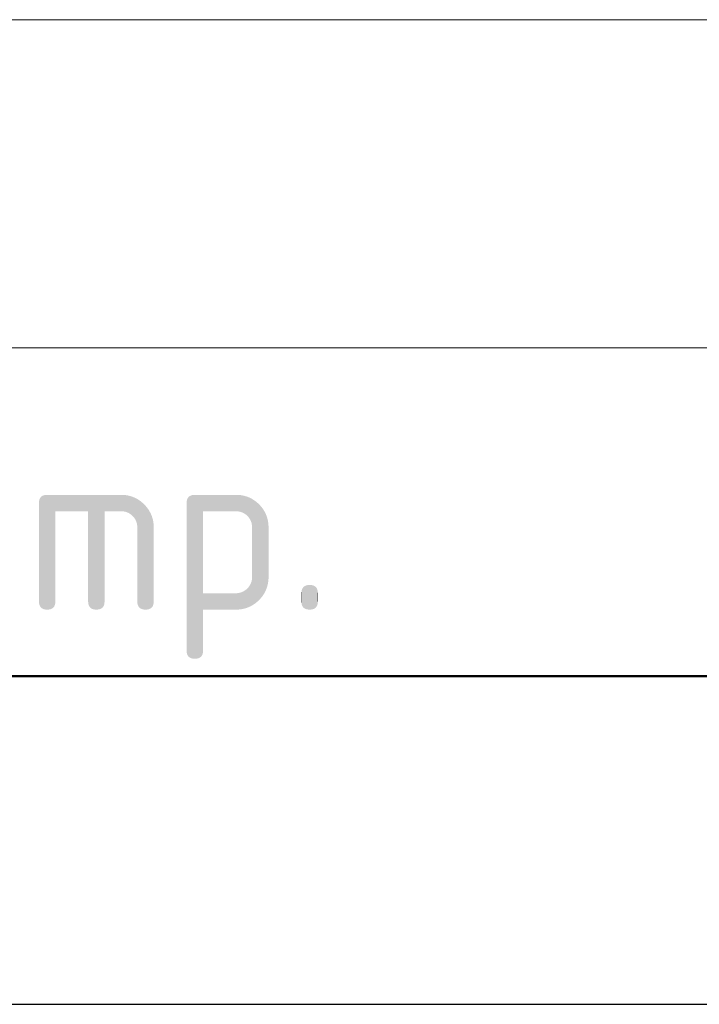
# Model space of a CAD drawing. Header units: millimetres. Extents: x 0 to 21000, y 0 to 14850.
# Tile 14 of 56: x 11935 to 12452, y 0 to 750. Entities that reach past the tile are written whole.
import ezdxf

# ---------------------------------------------------------------- set-up
doc = ezdxf.new("R2010")
doc.units = ezdxf.units.MM
doc.layers.add('Standard', color=7, linetype='Continuous', lineweight=25)

msp = doc.modelspace()

# ---------------------------------------------------------------- linework, layer by layer
at = {"layer": 'Standard', "color": 7, "linetype": 'Continuous', "lineweight": 13, "transparency": 33554687}
for p, q in [((11500, 750), (14750, 750)), ((11500, 500), (14750, 500))]:
    msp.add_line(p, q, dxfattribs=at)
at = {"layer": 'Standard', "color": 7, "linetype": 'Continuous', "lineweight": 50, "transparency": 33554687}
msp.add_line((20750, 250), (1000, 250), dxfattribs=at)
at = {"layer": 'Standard', "color": 7, "linetype": 'Continuous', "lineweight": 25, "transparency": 33554687}
for p, q in [((11500, 250), (20750, 250)), ((11500, 250), (20750, 250)), ((11500, 250), (20750, 250)), ((0, 0), (21000, 0))]:
    msp.add_line(p, q, dxfattribs=at)
for points in [[(11949.34, 305.42), (11949.24, 381.83), (11949.34, 383.29)], [(11949.63, 304.18), (11949.34, 383.29), (11949.63, 384.56)], [(11949.34, 305.42), (11949.34, 383.29), (11949.63, 304.18)], [(11950.12, 303.1), (11949.63, 384.57), (11950.12, 385.63)], [(11949.63, 304.16), (11949.63, 384.56), (11949.63, 384.57)], [(11949.63, 304.16), (11949.63, 384.57), (11950.12, 303.1)], [(11949.63, 304.18), (11949.63, 384.56), (11949.63, 304.16)], [(11950.8, 302.21), (11950.12, 385.64), (11950.8, 386.51)], [(11950.12, 303.08), (11950.12, 385.63), (11950.12, 385.64)], [(11950.12, 303.08), (11950.12, 385.64), (11950.8, 302.21)], [(11950.12, 303.1), (11950.12, 385.63), (11950.12, 303.08)], [(11950.81, 302.2), (11950.8, 386.51), (11950.81, 386.52)], [(11950.8, 302.21), (11950.8, 386.51), (11950.81, 302.2)], [(11951.68, 301.53), (11950.81, 386.52), (11951.68, 387.2)], [(11950.81, 302.2), (11950.81, 386.52), (11951.68, 301.53)], [(11952.76, 301.04), (11951.68, 387.2), (11952.76, 387.68)], [(11951.68, 301.53), (11951.68, 387.2), (11951.68, 301.52)], [(11951.68, 301.52), (11951.68, 387.2), (11951.68, 387.2)], [(11951.68, 301.52), (11951.68, 387.2), (11952.76, 301.04)], [(11954.02, 300.75), (11952.76, 387.68), (11954.02, 387.97)], [(11952.76, 301.04), (11952.76, 387.68), (11952.76, 301.03)], [(11952.76, 301.03), (11952.76, 387.68), (11952.76, 387.68)], [(11952.76, 301.03), (11952.76, 387.68), (11954.02, 300.75)], [(11954.02, 300.75), (11954.02, 387.97), (11954.03, 300.74)], [(11954.03, 300.74), (11954.02, 387.97), (11954.03, 387.97)], [(11955.48, 300.65), (11954.03, 387.97), (11955.48, 388.07)], [(11954.03, 300.74), (11954.03, 387.97), (11955.48, 300.65)], [(11955.48, 300.65), (11955.48, 388.07), (11955.5, 300.64)], [(11955.5, 300.64), (11955.48, 388.07), (11955.5, 388.07)], [(11955.5, 300.64), (11955.5, 388.07), (11956.97, 300.74)], [(11956.97, 300.74), (11955.5, 388.07), (11956.97, 388.07)], [(11956.97, 300.74), (11956.97, 388.07), (11958.24, 301.03)], [(11958.24, 301.03), (11956.97, 388.07), (11958.24, 388.07)], [(11958.24, 301.03), (11958.24, 388.07), (11959.32, 301.52)], [(11959.32, 301.52), (11958.24, 388.07), (11959.32, 388.07)], [(11959.32, 301.52), (11959.32, 388.07), (11960.2, 302.2)], [(11960.2, 302.2), (11959.32, 388.07), (11960.2, 388.07)], [(11960.2, 302.2), (11960.2, 388.07), (11960.88, 303.08)], [(11960.88, 303.08), (11960.2, 388.07), (11960.88, 388.07)], [(11960.88, 303.08), (11960.88, 388.07), (11961.37, 304.15)], [(11961.37, 304.15), (11960.88, 388.07), (11961.37, 388.07)], [(11961.37, 304.15), (11961.37, 388.07), (11961.66, 305.42)], [(11961.66, 305.42), (11961.37, 388.07), (11961.66, 388.07)], [(11961.66, 305.42), (11961.66, 388.07), (11961.76, 306.88)], [(11961.76, 375.55), (11961.66, 388.07), (11961.76, 388.07)], [(11961.76, 306.88), (11961.66, 388.07), (11961.76, 375.55)], [(11961.76, 375.55), (11961.76, 388.07), (11986.69, 375.55)], [(11986.69, 375.55), (11961.76, 388.07), (11986.69, 388.07)], [(11986.69, 375.55), (11986.69, 388.07), (11986.79, 305.42)], [(11986.79, 305.42), (11986.69, 388.07), (11986.79, 388.07)], [(11986.79, 305.42), (11986.79, 388.07), (11987.08, 304.15)], [(11987.08, 304.15), (11986.79, 388.07), (11987.08, 388.07)], [(11987.08, 304.15), (11987.08, 388.07), (11987.58, 303.08)], [(11987.58, 303.08), (11987.08, 388.07), (11987.58, 388.07)], [(11987.58, 303.08), (11987.58, 388.07), (11988.26, 302.2)], [(11988.26, 302.2), (11987.58, 388.07), (11988.26, 388.07)], [(11988.26, 302.2), (11988.26, 388.07), (11989.14, 301.52)], [(11989.14, 301.52), (11988.26, 388.07), (11989.14, 388.07)], [(11989.14, 301.52), (11989.14, 388.07), (11990.21, 301.03)], [(11990.21, 301.03), (11989.14, 388.07), (11990.21, 388.07)], [(11990.21, 301.03), (11990.21, 388.07), (11991.49, 300.74)], [(11991.49, 300.74), (11990.21, 388.07), (11991.49, 388.07)], [(11991.49, 300.74), (11991.49, 388.07), (11992.95, 300.64)], [(11992.95, 300.64), (11991.49, 388.07), (11992.95, 388.07)], [(11992.95, 300.64), (11992.95, 388.07), (11994.42, 300.74)], [(11994.42, 300.74), (11992.95, 388.07), (11994.42, 388.07)], [(11994.42, 300.74), (11994.42, 388.07), (11995.69, 301.03)], [(11995.69, 301.03), (11994.42, 388.07), (11995.69, 388.07)], [(11995.69, 301.03), (11995.69, 388.07), (11996.77, 301.52)], [(11996.77, 301.52), (11995.69, 388.07), (11996.77, 388.07)], [(11996.77, 301.52), (11996.77, 388.07), (11997.65, 302.2)], [(11997.65, 302.2), (11996.77, 388.07), (11997.65, 388.07)], [(11997.65, 302.2), (11997.65, 388.07), (11998.34, 303.08)], [(11998.34, 303.08), (11997.65, 388.07), (11998.34, 388.07)], [(11998.34, 303.08), (11998.34, 388.07), (11998.83, 304.15)], [(11998.83, 304.15), (11998.34, 388.07), (11998.83, 388.07)], [(11998.83, 304.15), (11998.83, 388.07), (11999.12, 305.42)], [(11999.12, 305.42), (11998.83, 388.07), (11999.12, 388.07)], [(11999.12, 305.42), (11999.12, 388.07), (11999.22, 306.88)], [(11999.22, 375.55), (11999.12, 388.07), (11999.22, 388.07)], [(11999.22, 306.88), (11999.12, 388.07), (11999.22, 375.55)], [(11999.22, 375.55), (11999.22, 388.07), (12011.68, 375.55)], [(12011.68, 375.55), (11999.22, 388.07), (12011.68, 388.07)], [(12011.68, 375.55), (12011.68, 388.07), (12011.69, 375.55)], [(12011.69, 375.55), (12011.68, 388.07), (12011.69, 388.07)], [(12011.69, 375.55), (12011.69, 388.07), (12012.99, 375.55)], [(12012.99, 375.55), (12011.69, 388.07), (12012.99, 388.07)], [(12012.99, 375.55), (12012.99, 388.07), (12013, 375.55)], [(12013, 375.55), (12012.99, 388.07), (12013, 388.07)], [(12013, 375.55), (12013, 388.07), (12014.22, 375.33)], [(12014.22, 375.33), (12013, 388.07), (12014.22, 387.96)], [(12014.22, 375.33), (12014.22, 387.96), (12014.24, 375.32)], [(12014.24, 375.32), (12014.22, 387.96), (12014.24, 387.96)], [(12014.24, 375.32), (12014.24, 387.96), (12015.44, 375.1)], [(12015.44, 375.1), (12014.24, 387.96), (12015.44, 387.85)], [(12015.44, 375.1), (12015.44, 387.85), (12015.49, 375.08)], [(12015.49, 375.08), (12015.44, 387.85), (12015.49, 387.84)], [(12015.49, 375.08), (12015.49, 387.84), (12016.54, 374.65)], [(12016.54, 374.65), (12015.49, 387.84), (12016.54, 387.65)], [(12016.54, 374.65), (12016.54, 387.65), (12016.7, 374.59)], [(12016.7, 374.59), (12016.54, 387.65), (12016.7, 387.62)], [(12016.7, 374.59), (12016.7, 387.62), (12017.65, 374.2)], [(12017.65, 374.2), (12016.7, 387.62), (12017.65, 387.44)], [(12017.65, 374.2), (12017.65, 387.44), (12017.9, 374.04)], [(12017.9, 374.04), (12017.65, 387.44), (12017.9, 387.39)], [(12017.9, 374.04), (12017.9, 387.39), (12018.66, 373.53)], [(12018.66, 373.53), (12017.9, 387.39), (12018.66, 387.17)], [(12018.66, 373.53), (12018.66, 387.17), (12019.06, 373.26)], [(12019.06, 373.26), (12018.66, 387.17), (12019.06, 387.05)], [(12019.06, 373.26), (12019.06, 387.05), (12019.66, 372.85)], [(12019.66, 372.85), (12019.06, 387.05), (12019.66, 386.87)], [(12019.66, 372.85), (12019.66, 386.87), (12020.21, 372.3)], [(12020.21, 372.3), (12019.66, 386.87), (12020.21, 386.71)], [(12020.21, 372.3), (12020.21, 386.71), (12020.56, 371.95)], [(12020.56, 371.95), (12020.21, 386.71), (12020.56, 386.57)], [(12020.56, 371.95), (12020.56, 386.57), (12021.32, 371.2)], [(12021.32, 371.2), (12020.56, 386.57), (12021.32, 386.25)], [(12021.32, 371.2), (12021.32, 386.25), (12021.45, 371.06)], [(12021.45, 371.06), (12021.32, 386.25), (12021.45, 386.2)], [(12021.45, 371.06), (12021.45, 386.2), (12022.13, 370.06)], [(12022.13, 370.06), (12021.45, 386.2), (12022.13, 385.92)], [(12022.13, 370.06), (12022.13, 385.92), (12022.42, 369.61)], [(12022.42, 369.61), (12022.13, 385.92), (12022.42, 385.8)], [(12022.42, 369.61), (12022.42, 385.8), (12022.8, 369.05)], [(12022.8, 369.05), (12022.42, 385.8), (12022.8, 385.59)], [(12022.8, 369.05), (12022.8, 385.59), (12023.25, 367.94)], [(12023.25, 367.94), (12022.8, 385.59), (12023.25, 385.35)], [(12023.25, 367.94), (12023.25, 385.35), (12023.48, 367.36)], [(12023.48, 367.36), (12023.25, 385.35), (12023.48, 385.23)], [(12023.48, 367.36), (12023.48, 385.23), (12023.7, 366.83)], [(12023.7, 366.83), (12023.48, 385.23), (12023.7, 385.11)], [(12023.7, 366.83), (12023.7, 385.11), (12023.92, 365.61)], [(12023.92, 365.61), (12023.7, 385.11), (12023.92, 384.99)], [(12023.92, 365.61), (12023.92, 384.99), (12024.15, 364.39)], [(12024.15, 364.39), (12023.92, 384.99), (12024.15, 384.87)], [(12024.15, 364.39), (12024.15, 384.87), (12024.24, 305.42)], [(12024.24, 305.42), (12024.15, 384.87), (12024.24, 384.81)], [(12024.24, 305.42), (12024.24, 384.81), (12024.54, 304.15)], [(12024.54, 304.15), (12024.24, 384.81), (12024.54, 384.66)], [(12024.54, 304.15), (12024.54, 384.66), (12025.02, 303.08)], [(12025.02, 303.08), (12024.54, 384.66), (12025.02, 384.33)], [(12025.02, 303.08), (12025.02, 384.33), (12025.55, 302.42)], [(12025.55, 302.42), (12025.02, 384.33), (12025.55, 383.97)], [(12025.55, 302.42), (12025.55, 383.97), (12025.71, 302.2)], [(12025.71, 302.2), (12025.55, 383.97), (12025.71, 383.86)], [(12025.71, 302.2), (12025.71, 383.86), (12026.55, 301.55)], [(12026.55, 301.55), (12025.71, 383.86), (12026.55, 383.29)], [(12026.55, 301.55), (12026.55, 383.29), (12026.59, 301.52)], [(12026.59, 301.52), (12026.55, 383.29), (12026.59, 383.26)], [(12026.59, 301.52), (12026.59, 383.26), (12027.51, 301.1)], [(12027.51, 301.1), (12026.59, 383.26), (12027.51, 382.5)], [(12061.81, 267.97), (12061.72, 381.83), (12061.81, 383.29)], [(12062.11, 266.7), (12061.81, 383.29), (12062.11, 384.56)], [(12061.81, 267.97), (12061.81, 383.29), (12062.11, 266.7)], [(12062.59, 265.63), (12062.11, 384.56), (12062.59, 385.63)], [(12062.11, 266.7), (12062.11, 384.56), (12062.59, 265.63)], [(12063.28, 264.76), (12062.59, 385.63), (12063.28, 386.51)], [(12062.59, 265.63), (12062.59, 385.63), (12063.28, 264.76)], [(12064.15, 264.08), (12063.28, 386.52), (12064.15, 387.2)], [(12063.28, 264.75), (12063.28, 386.51), (12063.28, 386.52)], [(12063.28, 264.75), (12063.28, 386.52), (12064.15, 264.08)], [(12063.28, 264.76), (12063.28, 386.51), (12063.28, 264.75)], [(12064.15, 264.08), (12064.15, 387.2), (12064.16, 264.07)], [(12064.16, 264.07), (12064.15, 387.2), (12064.16, 387.2)], [(12065.23, 263.59), (12064.16, 387.2), (12065.23, 387.68)], [(12064.16, 264.07), (12064.16, 387.2), (12065.23, 263.59)], [(12065.23, 263.59), (12065.23, 387.68), (12065.24, 263.58)], [(12065.24, 263.58), (12065.23, 387.68), (12065.24, 387.68)], [(12066.49, 263.29), (12065.24, 387.68), (12066.49, 387.97)], [(12065.24, 263.58), (12065.24, 387.68), (12066.49, 263.29)], [(12066.49, 263.29), (12066.49, 387.97), (12066.51, 263.29)], [(12066.51, 263.29), (12066.49, 387.97), (12066.51, 387.97)], [(12067.96, 263.19), (12066.51, 387.97), (12067.96, 388.07)], [(12066.51, 263.29), (12066.51, 387.97), (12067.96, 263.19)], [(12067.96, 263.19), (12067.96, 388.07), (12067.98, 263.19)], [(12067.98, 263.19), (12067.96, 388.07), (12067.98, 388.07)], [(12067.98, 263.19), (12067.98, 388.07), (12069.45, 263.29)], [(12069.45, 263.29), (12067.98, 388.07), (12069.45, 388.07)], [(12069.45, 263.29), (12069.45, 388.07), (12070.72, 263.58)], [(12070.72, 263.58), (12069.45, 388.07), (12070.72, 388.07)], [(12070.72, 263.58), (12070.72, 388.07), (12071.79, 264.07)], [(12071.79, 264.07), (12070.72, 388.07), (12071.79, 388.07)], [(12071.79, 264.07), (12071.79, 388.07), (12072.68, 264.75)], [(12072.68, 264.75), (12071.79, 388.07), (12072.68, 388.07)], [(12072.68, 264.75), (12072.68, 388.07), (12073.36, 265.63)], [(12073.36, 265.63), (12072.68, 388.07), (12073.36, 388.07)], [(12073.36, 265.63), (12073.36, 388.07), (12073.85, 266.7)], [(12073.85, 266.7), (12073.36, 388.07), (12073.85, 388.07)], [(12073.85, 266.7), (12073.85, 388.07), (12074.14, 267.97)], [(12074.14, 267.97), (12073.85, 388.07), (12074.14, 388.07)], [(12074.14, 267.97), (12074.14, 388.07), (12074.24, 269.43)], [(12074.24, 375.55), (12074.14, 388.07), (12074.24, 388.07)], [(12074.24, 269.43), (12074.14, 388.07), (12074.24, 300.64)], [(12074.24, 300.64), (12074.14, 388.07), (12074.24, 313.17)], [(12074.24, 313.17), (12074.14, 388.07), (12074.24, 375.55)], [(12074.24, 375.55), (12074.24, 388.07), (12099.13, 375.55)], [(12099.13, 375.55), (12074.24, 388.07), (12099.13, 388.07)], [(12099.13, 375.55), (12099.13, 388.07), (12099.15, 375.55)], [(12099.15, 375.55), (12099.13, 388.07), (12099.15, 388.07)], [(12099.15, 375.55), (12099.15, 388.07), (12100.45, 375.55)], [(12100.45, 375.55), (12099.15, 388.07), (12100.45, 388.07)], [(12100.45, 375.55), (12100.45, 388.07), (12100.46, 375.55)], [(12100.46, 375.55), (12100.45, 388.07), (12100.46, 388.07)], [(12100.46, 375.55), (12100.46, 388.07), (12101.67, 375.33)], [(12101.67, 375.33), (12100.46, 388.07), (12101.67, 387.97)], [(12101.67, 375.33), (12101.67, 387.97), (12101.72, 375.32)], [(12101.72, 375.32), (12101.67, 387.97), (12101.72, 387.96)], [(12101.72, 375.32), (12101.72, 387.96), (12102.88, 375.1)], [(12102.88, 375.1), (12101.72, 387.96), (12102.88, 387.85)], [(12102.88, 375.1), (12102.88, 387.85), (12102.98, 375.06)], [(12102.98, 375.06), (12102.88, 387.85), (12102.98, 387.84)], [(12102.98, 375.06), (12102.98, 387.84), (12103.99, 374.65)], [(12103.99, 374.65), (12102.98, 387.84), (12103.99, 387.66)], [(12103.99, 374.65), (12103.99, 387.66), (12104.19, 374.57)], [(12104.19, 374.57), (12103.99, 387.66), (12104.19, 387.62)], [(12104.19, 374.57), (12104.19, 387.62), (12105.09, 374.2)], [(12105.09, 374.2), (12104.19, 387.62), (12105.09, 387.45)], [(12105.09, 374.2), (12105.09, 387.45), (12105.4, 374)], [(12105.4, 374), (12105.09, 387.45), (12105.4, 387.4)], [(12105.4, 374), (12105.4, 387.4), (12106.1, 373.53)], [(12106.1, 373.53), (12105.4, 387.4), (12106.1, 387.19)], [(12106.1, 373.53), (12106.1, 387.19), (12106.56, 373.22)], [(12106.56, 373.22), (12106.1, 387.19), (12106.56, 387.05)], [(12106.56, 373.22), (12106.56, 387.05), (12107.1, 372.86)], [(12107.1, 372.86), (12106.56, 387.05), (12107.1, 386.9)], [(12107.1, 372.86), (12107.1, 386.9), (12107.71, 372.24)], [(12107.71, 372.24), (12107.1, 386.9), (12107.71, 386.72)], [(12107.71, 372.24), (12107.71, 386.72), (12108, 371.96)], [(12108, 371.96), (12107.71, 386.72), (12108, 386.6)], [(12108, 371.96), (12108, 386.6), (12108.83, 371.13)], [(12108.83, 371.13), (12108, 386.6), (12108.83, 386.26)], [(12108.83, 371.13), (12108.83, 386.26), (12108.89, 371.06)], [(12108.89, 371.06), (12108.83, 386.26), (12108.89, 386.24)], [(12108.89, 371.06), (12108.89, 386.24), (12109.56, 370.06)], [(12109.56, 370.06), (12108.89, 386.24), (12109.56, 385.96)], [(12109.56, 370.06), (12109.56, 385.96), (12109.93, 369.5)], [(12109.93, 369.5), (12109.56, 385.96), (12109.93, 385.81)], [(12109.93, 369.5), (12109.93, 385.81), (12110.23, 369.05)], [(12110.23, 369.05), (12109.93, 385.81), (12110.23, 385.65)], [(12110.23, 369.05), (12110.23, 385.65), (12110.68, 367.94)], [(12110.68, 367.94), (12110.23, 385.65), (12110.68, 385.41)], [(12110.68, 367.94), (12110.68, 385.41), (12110.99, 367.19)], [(12110.99, 367.19), (12110.68, 385.41), (12110.99, 385.25)], [(12110.99, 367.19), (12110.99, 385.25), (12111.13, 366.83)], [(12111.13, 366.83), (12110.99, 385.25), (12111.13, 385.17)], [(12111.13, 366.83), (12111.13, 385.17), (12111.35, 365.61)], [(12111.35, 365.61), (12111.13, 385.17), (12111.35, 385.05)], [(12111.35, 365.61), (12111.35, 385.05), (12111.58, 364.4)], [(12111.58, 364.4), (12111.35, 385.05), (12111.58, 384.93)], [(12111.58, 364.4), (12111.58, 384.93), (12112.05, 304.05)], [(12112.05, 304.05), (12111.58, 384.93), (12112.05, 384.68)], [(12112.05, 304.05), (12112.05, 384.68), (12112.05, 304.06)], [(12112.05, 304.06), (12112.05, 384.68), (12112.05, 384.67)], [(12112.05, 304.06), (12112.05, 384.67), (12113.05, 304.73)], [(12113.05, 304.73), (12112.05, 384.67), (12113.05, 384)], [(12113.05, 304.73), (12113.05, 384), (12113.06, 304.74)], [(12113.06, 304.74), (12113.05, 384), (12113.06, 383.99)], [(12113.06, 304.74), (12113.06, 383.99), (12114.06, 305.42)], [(12114.06, 305.42), (12113.06, 383.99), (12114.06, 383.33)], [(12114.06, 305.42), (12114.06, 383.33), (12114.07, 305.42)], [(12114.07, 305.42), (12114.06, 383.33), (12114.07, 383.32)], [(12114.07, 305.42), (12114.07, 383.32), (12115.01, 306.21)], [(12115.01, 306.21), (12114.07, 383.32), (12115.01, 382.53)], [(12115.01, 306.21), (12115.01, 382.53), (12115.02, 306.22)], [(12115.02, 306.22), (12115.01, 382.53), (12115.02, 382.52)], [(12115.02, 306.22), (12115.02, 382.52), (12115.97, 307.01)], [(12115.97, 307.01), (12115.02, 382.52), (12115.97, 381.74)], [(11949.24, 306.89), (11949.24, 381.83), (11949.34, 305.42)], [(11986.69, 306.88), (11986.69, 375.55), (11986.79, 305.42)], [(12027.51, 301.1), (12027.51, 382.5), (12027.67, 301.03)], [(12027.67, 301.03), (12027.51, 382.5), (12027.67, 382.37)], [(12027.67, 301.03), (12027.67, 382.37), (12028.47, 300.85)], [(12028.47, 300.85), (12027.67, 382.37), (12028.47, 381.7)], [(12028.47, 300.85), (12028.47, 381.7), (12028.94, 300.74)], [(12028.94, 300.74), (12028.47, 381.7), (12028.94, 381.23)], [(12028.94, 300.74), (12028.94, 381.23), (12029.38, 300.71)], [(12029.38, 300.71), (12028.94, 381.23), (12029.38, 380.79)], [(12029.38, 300.71), (12029.38, 380.79), (12030.3, 300.65)], [(12030.3, 300.65), (12029.38, 380.79), (12030.3, 379.88)], [(12030.3, 300.65), (12030.3, 379.88), (12030.41, 300.64)], [(12030.41, 300.64), (12030.3, 379.88), (12030.41, 379.75)], [(12030.41, 300.64), (12030.41, 379.75), (12031.09, 300.69)], [(12031.09, 300.69), (12030.41, 379.75), (12031.09, 378.92)], [(12031.09, 300.69), (12031.09, 378.92), (12031.88, 300.74)], [(12031.88, 300.74), (12031.09, 378.92), (12031.88, 377.97)], [(12031.88, 300.74), (12031.88, 377.97), (12031.89, 300.74)], [(12031.89, 300.74), (12031.88, 377.97), (12031.89, 377.95)], [(12031.89, 300.74), (12031.89, 377.95), (12032.57, 300.9)], [(12032.57, 300.9), (12031.89, 377.95), (12032.57, 376.95)], [(12032.57, 300.9), (12032.57, 376.95), (12033.15, 301.03)], [(12033.15, 301.03), (12032.57, 376.95), (12033.15, 376.1)], [(12033.15, 301.03), (12033.15, 376.1), (12033.26, 301.08)], [(12033.26, 301.08), (12033.15, 376.1), (12033.26, 375.94)], [(12033.26, 301.08), (12033.26, 375.94), (12033.82, 301.34)], [(12033.82, 301.34), (12033.26, 375.94), (12033.82, 374.88)], [(12061.72, 269.43), (12061.72, 381.83), (12061.81, 267.97)], [(12115.97, 307.01), (12115.97, 381.74), (12115.98, 307.02)], [(12115.98, 307.02), (12115.97, 381.74), (12115.98, 381.73)], [(12115.98, 307.02), (12115.98, 381.73), (12116.87, 307.92)], [(12116.87, 307.92), (12115.98, 381.73), (12116.87, 380.83)], [(12116.87, 307.92), (12116.87, 380.83), (12116.88, 307.93)], [(12116.88, 307.93), (12116.87, 380.83), (12116.88, 380.82)], [(12116.88, 307.93), (12116.88, 380.82), (12117.77, 308.84)], [(12117.77, 308.84), (12116.88, 380.82), (12117.77, 379.93)], [(12117.77, 308.84), (12117.77, 379.93), (12117.78, 308.84)], [(12117.78, 308.84), (12117.77, 379.93), (12117.78, 379.93)], [(12117.78, 308.84), (12117.78, 379.93), (12118.56, 309.8)], [(12118.56, 309.8), (12117.78, 379.93), (12118.56, 378.97)], [(12118.56, 309.8), (12118.56, 378.97), (12118.57, 309.8)], [(12118.57, 309.8), (12118.56, 378.97), (12118.57, 378.97)], [(12118.57, 309.8), (12118.57, 378.97), (12119.35, 310.75)], [(12119.35, 310.75), (12118.57, 378.97), (12119.35, 378.02)], [(12119.35, 310.75), (12119.35, 378.02), (12119.36, 310.76)], [(12119.36, 310.76), (12119.35, 378.02), (12119.36, 378.01)], [(12119.36, 310.76), (12119.36, 378.01), (12120.03, 311.76)], [(12120.03, 311.76), (12119.36, 378.01), (12120.03, 377.01)], [(12120.03, 311.76), (12120.03, 377.01), (12120.04, 311.77)], [(12120.04, 311.77), (12120.03, 377.01), (12120.04, 377.01)], [(12120.04, 311.77), (12120.04, 377.01), (12120.71, 312.77)], [(12120.71, 312.77), (12120.04, 377.01), (12120.71, 376.01)], [(12120.71, 312.77), (12120.71, 376.01), (12120.71, 312.78)], [(12120.71, 312.78), (12120.71, 376.01), (12120.71, 376)], [(12120.71, 312.78), (12120.71, 376), (12121.28, 313.83)], [(12121.28, 313.83), (12120.71, 376), (12121.28, 374.95)], [(12033.82, 301.34), (12033.82, 374.88), (12034.22, 301.52)], [(12034.22, 301.52), (12033.82, 374.88), (12034.22, 374.14)], [(12034.22, 301.52), (12034.22, 374.14), (12034.39, 301.65)], [(12034.39, 301.65), (12034.22, 374.14), (12034.39, 373.83)], [(12034.39, 301.65), (12034.39, 373.83), (12034.85, 302)], [(12034.85, 302), (12034.39, 373.83), (12034.85, 372.72)], [(12034.85, 302), (12034.85, 372.72), (12035.11, 302.2)], [(12035.11, 302.2), (12034.85, 372.72), (12035.11, 372.09)], [(12035.11, 302.2), (12035.11, 372.09), (12035.31, 302.46)], [(12035.31, 302.46), (12035.11, 372.09), (12035.31, 371.61)], [(12035.31, 302.46), (12035.31, 371.61), (12035.64, 302.89)], [(12035.64, 302.89), (12035.31, 371.61), (12035.64, 370.46)], [(12035.64, 302.89), (12035.64, 370.46), (12035.79, 303.08)], [(12035.79, 303.08), (12035.64, 370.46), (12035.79, 369.96)], [(12035.79, 303.08), (12035.79, 369.96), (12035.99, 303.51)], [(12035.99, 303.51), (12035.79, 369.96), (12035.99, 369.31)], [(12035.99, 303.51), (12035.99, 369.31), (12036.22, 304.02)], [(12036.22, 304.02), (12035.99, 369.31), (12036.22, 368.1)], [(12036.22, 304.02), (12036.22, 368.1), (12036.28, 304.16)], [(12036.28, 304.16), (12036.22, 368.1), (12036.28, 367.76)], [(12036.28, 304.16), (12036.28, 367.76), (12036.44, 304.87)], [(12036.44, 304.87), (12036.28, 367.76), (12036.44, 366.9)], [(12121.28, 313.83), (12121.28, 374.95), (12121.84, 314.89)], [(12121.84, 314.89), (12121.28, 374.95), (12121.84, 373.89)], [(12121.84, 314.89), (12121.84, 373.89), (12122.29, 316)], [(12122.29, 316), (12121.84, 373.89), (12122.29, 372.78)], [(12122.29, 316), (12122.29, 372.78), (12122.74, 317.09)], [(12122.74, 317.09), (12122.29, 372.78), (12122.74, 371.67)], [(12122.74, 317.09), (12122.74, 371.67), (12122.75, 317.1)], [(12122.75, 317.1), (12122.74, 371.67), (12122.75, 371.65)], [(12122.75, 317.1), (12122.75, 371.65), (12123.08, 318.26)], [(12123.08, 318.26), (12122.75, 371.65), (12123.08, 370.51)], [(12123.08, 318.26), (12123.08, 370.51), (12123.42, 319.41)], [(12123.42, 319.41), (12123.08, 370.51), (12123.42, 369.35)], [(12123.42, 319.41), (12123.42, 369.35), (12123.65, 320.61)], [(12123.65, 320.61), (12123.42, 369.35), (12123.65, 368.14)], [(12123.65, 320.61), (12123.65, 368.14), (12123.87, 321.82)], [(12123.87, 321.82), (12123.65, 368.14), (12123.87, 366.93)], [(12024.15, 306.88), (12024.15, 364.39), (12024.24, 305.42)], [(12036.44, 304.87), (12036.44, 366.9), (12036.55, 305.34)], [(12036.55, 305.34), (12036.44, 366.9), (12036.55, 365.65)], [(12036.55, 305.34), (12036.55, 365.65), (12036.57, 305.42)], [(12036.57, 305.42), (12036.55, 365.65), (12036.57, 365.45)], [(12036.57, 305.42), (12036.57, 365.45), (12036.67, 306.89)], [(12036.67, 306.89), (12036.57, 365.45), (12036.67, 364.39)], [(12111.58, 324.34), (12111.58, 364.4), (12112.05, 304.05)], [(12123.87, 321.82), (12123.87, 366.93), (12123.99, 323.07)], [(12123.99, 323.07), (12123.87, 366.93), (12123.99, 365.67)], [(12123.99, 323.07), (12123.99, 365.67), (12124.1, 324.32)], [(12124.1, 324.32), (12123.99, 365.67), (12124.1, 364.41)], [(12111.35, 303.68), (12111.13, 321.94), (12111.35, 323.14)], [(12111.58, 303.8), (12111.35, 323.14), (12111.58, 324.34)], [(12111.35, 303.68), (12111.35, 323.14), (12111.58, 303.8)], [(12111.58, 303.8), (12111.58, 324.34), (12112.05, 304.05)], [(12106.04, 301.51), (12105.41, 314.79), (12106.04, 315.21)], [(12106.57, 301.67), (12106.04, 315.21), (12106.57, 315.58)], [(12106.04, 301.51), (12106.04, 315.21), (12106.57, 301.67)], [(12107.04, 301.8), (12106.57, 315.58), (12107.04, 315.89)], [(12106.57, 301.67), (12106.57, 315.58), (12107.04, 301.8)], [(12107.73, 302.01), (12107.04, 315.89), (12107.73, 316.59)], [(12107.04, 301.8), (12107.04, 315.89), (12107.73, 302.01)], [(12107.95, 302.1), (12107.73, 316.59), (12107.95, 316.8)], [(12107.73, 302.01), (12107.73, 316.59), (12107.95, 302.1)], [(12108.84, 302.47), (12107.95, 316.8), (12108.84, 317.7)], [(12107.95, 302.1), (12107.95, 316.8), (12108.84, 302.47)], [(12108.86, 302.47), (12108.84, 317.7), (12108.86, 317.72)], [(12108.84, 302.47), (12108.84, 317.7), (12108.86, 302.47)], [(12109.54, 302.75), (12108.86, 317.72), (12109.54, 318.72)], [(12108.86, 302.47), (12108.86, 317.72), (12109.54, 302.75)], [(12109.95, 302.92), (12109.54, 318.72), (12109.95, 319.33)], [(12109.54, 302.75), (12109.54, 318.72), (12109.95, 302.92)], [(12110.21, 303.06), (12109.95, 319.33), (12110.21, 319.73)], [(12109.95, 302.92), (12109.95, 319.33), (12110.21, 303.06)], [(12110.67, 303.31), (12110.21, 319.73), (12110.67, 320.83)], [(12110.21, 303.06), (12110.21, 319.73), (12110.67, 303.31)], [(12111, 303.49), (12110.67, 320.83), (12111, 321.64)], [(12110.67, 303.31), (12110.67, 320.83), (12111, 303.49)], [(12111.13, 303.56), (12111, 321.64), (12111.13, 321.94)], [(12111, 303.49), (12111, 321.64), (12111.13, 303.56)], [(12111.13, 303.56), (12111.13, 321.94), (12111.35, 303.68)], [(12149.54, 304.17), (12149.25, 314.63), (12149.54, 315.91)], [(12150.03, 303.09), (12149.54, 315.91), (12150.03, 316.98)], [(12149.54, 304.17), (12149.54, 315.91), (12150.03, 303.09)], [(12150.71, 302.21), (12150.03, 316.98), (12150.71, 317.86)], [(12150.03, 303.09), (12150.03, 316.98), (12150.71, 302.21)], [(12151.59, 301.52), (12150.71, 317.86), (12151.59, 318.55)], [(12150.71, 302.21), (12150.71, 317.86), (12151.59, 301.52)], [(12152.67, 301.03), (12151.59, 318.55), (12152.67, 319.04)], [(12151.59, 301.52), (12151.59, 318.55), (12152.67, 301.03)], [(12153.94, 300.74), (12152.67, 319.04), (12153.94, 319.33)], [(12152.67, 301.03), (12152.67, 319.04), (12153.94, 300.74)], [(12155.41, 300.64), (12153.94, 319.33), (12155.41, 319.43)], [(12153.94, 300.74), (12153.94, 319.33), (12155.41, 300.64)], [(12155.41, 300.64), (12155.41, 319.43), (12156.88, 300.74)], [(12156.88, 300.74), (12155.41, 319.43), (12156.88, 319.33)], [(12156.88, 300.74), (12156.88, 319.33), (12158.15, 301.03)], [(12158.15, 301.03), (12156.88, 319.33), (12158.15, 319.04)], [(12158.15, 301.03), (12158.15, 319.04), (12159.23, 301.52)], [(12159.23, 301.52), (12158.15, 319.04), (12159.23, 318.55)], [(12159.23, 301.52), (12159.23, 318.55), (12160.1, 302.21)], [(12160.1, 302.21), (12159.23, 318.55), (12160.1, 317.86)], [(12160.1, 302.21), (12160.1, 317.86), (12160.79, 303.09)], [(12160.79, 303.09), (12160.1, 317.86), (12160.79, 316.98)], [(12160.79, 303.09), (12160.79, 316.98), (12161.28, 304.17)], [(12161.28, 304.17), (12160.79, 316.98), (12161.28, 315.91)], [(12161.28, 304.17), (12161.28, 315.91), (12161.58, 305.44)], [(12161.58, 305.44), (12161.28, 315.91), (12161.58, 314.63)], [(12074.24, 300.64), (12074.24, 313.17), (12099.13, 300.64)], [(12099.13, 300.64), (12074.24, 313.17), (12099.13, 313.17)], [(12099.13, 300.64), (12099.13, 313.17), (12099.17, 300.64)], [(12099.17, 300.64), (12099.13, 313.17), (12099.17, 313.17)], [(12099.17, 300.64), (12099.17, 313.17), (12100.43, 300.64)], [(12100.43, 300.64), (12099.17, 313.17), (12100.43, 313.17)], [(12100.48, 300.64), (12100.43, 313.17), (12100.48, 313.18)], [(12100.43, 300.64), (12100.43, 313.17), (12100.48, 300.64)], [(12101.63, 300.74), (12100.48, 313.18), (12101.63, 313.39)], [(12100.48, 300.64), (12100.48, 313.18), (12101.63, 300.74)], [(12101.74, 300.75), (12101.63, 313.39), (12101.74, 313.41)], [(12101.63, 300.74), (12101.63, 313.39), (12101.74, 300.75)], [(12102.83, 300.85), (12101.74, 313.41), (12102.83, 313.62)], [(12101.74, 300.75), (12101.74, 313.41), (12102.83, 300.85)], [(12103, 300.87), (12102.83, 313.62), (12103, 313.69)], [(12102.83, 300.85), (12102.83, 313.62), (12103, 300.87)], [(12103.93, 301.04), (12103, 313.69), (12103.93, 314.08)], [(12103, 300.87), (12103, 313.69), (12103.93, 301.04)], [(12104.21, 301.1), (12103.93, 314.08), (12104.21, 314.19)], [(12103.93, 301.04), (12103.93, 314.08), (12104.21, 301.1)], [(12105.03, 301.25), (12104.21, 314.19), (12105.03, 314.53)], [(12104.21, 301.1), (12104.21, 314.19), (12105.03, 301.25)], [(12105.41, 301.33), (12105.03, 314.53), (12105.41, 314.79)], [(12105.03, 301.25), (12105.03, 314.53), (12105.41, 301.33)], [(12105.41, 301.33), (12105.41, 314.79), (12106.04, 301.51)], [(12149.25, 305.44), (12149.15, 313.17), (12149.25, 314.63)], [(12149.15, 306.91), (12149.15, 313.17), (12149.25, 305.44)], [(12149.25, 305.44), (12149.25, 314.63), (12149.54, 304.17)], [(12161.58, 305.44), (12161.58, 314.63), (12161.67, 306.91)], [(12161.67, 306.91), (12161.58, 314.63), (12161.67, 313.17)]]:
    msp.add_solid(points, dxfattribs=at)

doc.saveas('drawing.dxf')
